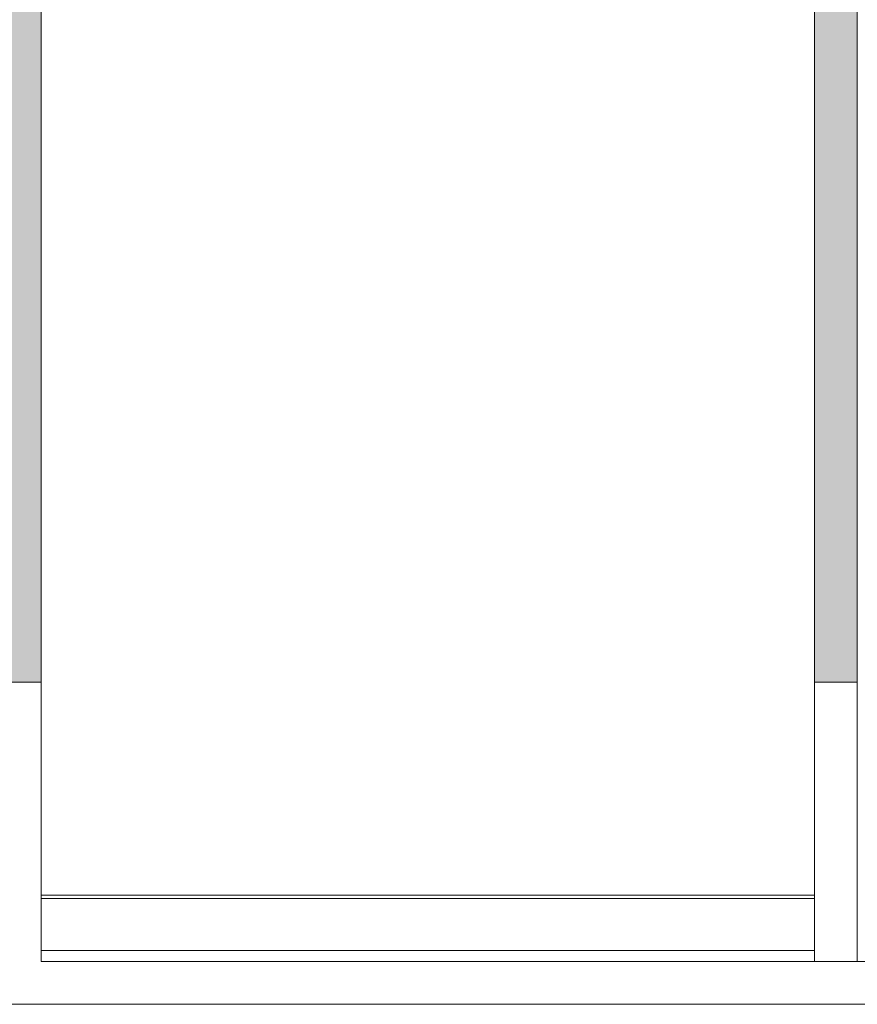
# Model space of a CAD drawing. Header units: millimetres. Extents: x -281 to 121694, y -16481 to 65128.
# Tile 80 of 256: x 19960 to 20740, y 25675 to 26592. Entities that reach past the tile are written whole.
import ezdxf

# ---------------------------------------------------------------- set-up
doc = ezdxf.new("R2010")
doc.units = ezdxf.units.MM
for name, color, linetype, lineweight in [('A--L$01A__Algemeen', 7, 'Continuous', 5), ('A--L28__Hoofddraagconstructies', 3, 'Continuous', 5), ('A--L34__BalustradesLeuningen', 1, 'Continuous', 5)]:
    doc.layers.add(name, color=color, linetype=linetype, lineweight=lineweight)

# ---------------------------------------------------------------- blocks, each defined once
blk = doc.blocks.new('NLRS_24_10_SF_trappen kern_gen_cpz - NLRS_24_12_02_SF_trappen kern_gen_cpz-66734290-L_80_ 13')
at = {"layer": 'A--L$01A__Algemeen'}
blk.add_line((-360, 249.9), (360, 249.9), dxfattribs=at)
at = {"layer": 'A--L28__Hoofddraagconstructies'}
for p, q in [((400, 300), (-1750, 300)), ((-1750, 260), (360, 260)), ((360, 260), (360, 0)), ((400, 0), (360, 0))]:
    blk.add_line(p, q, dxfattribs=at)
at = {"layer": 'A--L34__BalustradesLeuningen'}
for p, q in [((-400, 260), (-400, 0)), ((-400, 260), (-400, 0)), ((-360, 0), (-360, 260)), ((-360, 0), (-360, 260)), ((360, 201.5), (-360, 201.5)), ((360, 201.5), (-360, 201.5)), ((-360, 198.5), (359.65, 198.5)), ((-360, 198.5), (359.65, 198.5)), ((-400, 0), (-360, 0)), ((-400, 0), (-360, 0))]:
    blk.add_line(p, q, dxfattribs=at)
blk = doc.blocks.new('NLRS_34_RAI_upright array_gen_cpz - NLRS_34_RAI_upright array_gen_cpz-66231001-L_80_ 13')
at = {"layer": 'A--L34__BalustradesLeuningen'}
blk.add_hatch(color=256, dxfattribs=at).paths.add_polyline_path([(20, 0), (20, 916.67), (-20, 916.67), (-20, 0)])
for p, q in [((-20, 916.67), (20, 916.67)), ((-20, 916.67), (-20, 0)), ((20, 0), (20, 916.67)), ((20, 0), (-20, 0)), ((-20, 0), (-20, -14.29)), ((20, -14.29), (20, 0)), ((-20, -14.29), (20, -14.29))]:
    blk.add_line(p, q, dxfattribs=at)
blk = doc.blocks.new('NLRS_34_RAI_upright array_gen_cpz - NLRS_34_RAI_upright array_gen_cpz-V84-L_80_ 13')
at = {"layer": 'A--L34__BalustradesLeuningen'}
blk.add_hatch(color=256, dxfattribs=at).paths.add_polyline_path([(20, 916.67), (-20, 916.67), (-20, -1833.33), (20, -1833.33), (20, 893.91)])
blk.add_line((20, -1833.33), (20, 916.67), dxfattribs=at)

msp = doc.modelspace()

# ---------------------------------------------------------------- block references
at = {"layer": 'A--L28__Hoofddraagconstructies', "rotation": 180}
msp.add_blockref('NLRS_24_10_SF_trappen kern_gen_cpz - NLRS_24_12_02_SF_trappen kern_gen_cpz-66734290-L_80_ 13', (20340, 25974.9), dxfattribs=at)
at = {"layer": 'A--L34__BalustradesLeuningen'}
msp.add_blockref('NLRS_34_RAI_upright array_gen_cpz - NLRS_34_RAI_upright array_gen_cpz-V84-L_80_ 13', (19960, 27808.23), dxfattribs=at)
at = {"layer": 'A--L34__BalustradesLeuningen', "rotation": 180}
msp.add_blockref('NLRS_34_RAI_upright array_gen_cpz - NLRS_34_RAI_upright array_gen_cpz-66231001-L_80_ 13', (20720, 26891.67), dxfattribs=at)

doc.saveas('drawing.dxf')
